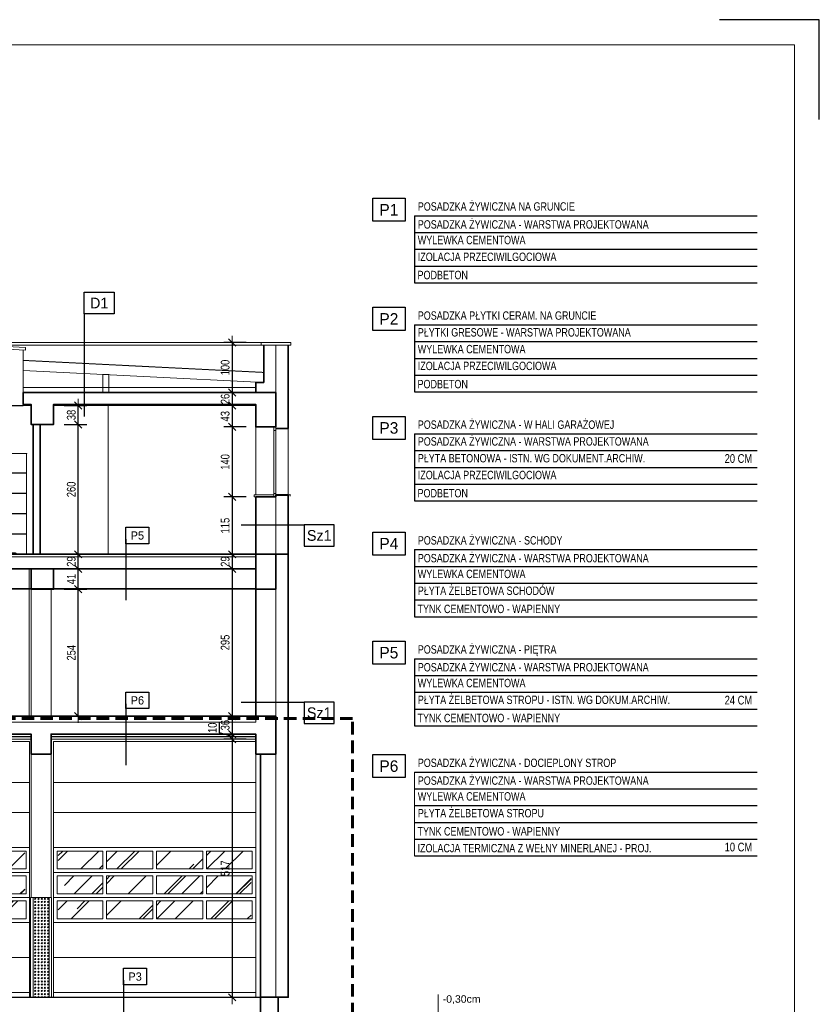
# Model space of a CAD drawing. Header units: millimetres. Extents: x 4813 to 9013, y -5271 to -2301.
# Tile 8 of 8: x 7412 to 9013, y -4272 to -2301. Entities that reach past the tile are written whole.
import ezdxf
from ezdxf.enums import TextEntityAlignment as Align

# ---------------------------------------------------------------- set-up
doc = ezdxf.new("R2010")
doc.units = ezdxf.units.MM
doc.linetypes.add('DASHEDX2', pattern=[1.5, 1, -0.5])
for name, color, linetype in [('BA_odn', 1, 'Continuous'), ('BS_TXG', 2, 'Continuous'), ('PG_IZOLACJA', 1, 'ZIGZAG')]:
    doc.layers.add(name, color=color, linetype=linetype)
for name, color, linetype, lineweight in [('BA_txc', 1, 'Continuous', 18), ('BA_txs', 2, 'Continuous', 18), ('M_Ramki do druku', 7, 'Continuous', 18), ('M_Ramki rysunków', 2, 'Continuous', 18), ('PG_PRZERYWANE_ŚREDNIE', 1, 'DASHEDX2', 18), ('PG_STOLARKA', 1, 'Continuous', 18), ('PG_SZRAF', 1, 'Continuous', 18), ('PG_WIDOKOWE_CIENKIE', 1, 'Continuous', 18), ('PG_WYMIARY', 1, 'Continuous', 18), ('PG_ŚCIANY_SŁUPY', 4, 'Continuous', 35)]:
    doc.layers.add(name, color=color, linetype=linetype, lineweight=lineweight)
doc.styles.add('$1$BIKTS', font='bikromsw.shx')
doc.styles.add('BIKTG', font='BIKROMSW.SHX')
doc.styles.add('BIKTS', font='bikromsw.shx', dxfattribs={"width": 0.85})
doc.styles.add('BIKWYM', font='BIKROMSW.SHX', dxfattribs={"width": 0.8})
doc.styles.get("Standard").update_dxf_attribs({"font": 'arial.ttf'})
doc.linetypes.add('ZIGZAG', pattern='A,0.0001,-0.2,[131,ltypeshp.shx,S=0.2,R=0,X=-0.2,Y=0],-0.4,[131,ltypeshp.shx,S=0.2,R=180,X=0.2,Y=0],-0.2', length=0.8001)
doc.dimstyles.new('BA_KR_50', dxfattribs={"dimscale": 0.5, "dimtxt": 25, "dimasz": 1.666667, "dimexe": 24, "dimexo": 0, "dimgap": 0, "dimtad": 0, "dimdec": 1, "dimrnd": 0.5, "dimzin": 9, "dimdsep": 46, "dimtxsty": 'BIKWYM', "dimblk": 'WYM-KR', "dimcen": 0, "dimdle": 20, "dimclrd": 256, "dimclre": 256, "dimclrt": 7, "dimadec": 0, "dimazin": 0, "dimtfac": 0.033333, "dimtdec": 1, "dimtmove": 0, "dimatfit": 3, "dimldrblk": 'WYM-KR', "dimfxl": 40, "dimfxlon": 1, "dimtvp": 0.8, "dimtolj": 1, "dimarcsym": 0})
pattern_1 = [(45, (5984.445, -1816.78), (64.6578, 172.421), [1143, -152.4, 381, -76.2]), (45, (6029.17, -1718.18), (-125.544, 17.781), [228.6, -25.146, 457.2, -57.15]), (45, (5965.587, -1744.043), (244.0834, 316.2846), [609.6, -106.68, 304.8, -76.2])]

# ---------------------------------------------------------------- blocks, each defined once
blk = doc.blocks.new('brama poz')
at = {"layer": 'PG_SZRAF'}
h = blk.add_hatch(dxfattribs=at)
h.set_pattern_fill('AR-RROOF', color=256, scale=3, angle=45)
h.set_pattern_definition(pattern_1)
h.paths.add_polyline_path([(7579, -3965.5), (7489.5, -3965.5), (7489.5, -4001.5), (7579, -4001.5)])
h = blk.add_hatch(dxfattribs=at)
h.set_pattern_fill('AR-RROOF', color=256, scale=3, angle=45)
h.set_pattern_definition(pattern_1)
h.paths.add_polyline_path([(7679, -3965.5), (7586, -3965.5), (7586, -4001.5), (7679, -4001.5)])
h = blk.add_hatch(dxfattribs=at)
h.set_pattern_fill('AR-RROOF', color=256, scale=3, angle=45)
h.set_pattern_definition(pattern_1)
h.paths.add_polyline_path([(7779, -3965.5), (7686, -3965.5), (7686, -4001.5), (7779, -4001.5)])
h = blk.add_hatch(dxfattribs=at)
h.set_pattern_fill('AR-RROOF', color=256, scale=3, angle=45)
h.set_pattern_definition(pattern_1)
h.paths.add_polyline_path([(7875.5, -3965.5), (7786, -3965.5), (7786, -4001.5), (7875.5, -4001.5)])
h = blk.add_hatch(dxfattribs=at)
h.set_pattern_fill('AR-RROOF', color=256, scale=3, angle=45)
h.set_pattern_definition(pattern_1)
h.paths.add_polyline_path([(7579, -4015.5), (7489.5, -4015.5), (7489.5, -4051.5), (7579, -4051.5)])
h = blk.add_hatch(dxfattribs=at)
h.set_pattern_fill('AR-RROOF', color=256, scale=3, angle=45)
h.set_pattern_definition(pattern_1)
h.paths.add_polyline_path([(7679, -4015.5), (7586, -4015.5), (7586, -4051.5), (7679, -4051.5)])
h = blk.add_hatch(dxfattribs=at)
h.set_pattern_fill('AR-RROOF', color=256, scale=3, angle=45)
h.set_pattern_definition(pattern_1)
h.paths.add_polyline_path([(7779, -4015.5), (7686, -4015.5), (7686, -4051.5), (7779, -4051.5)])
h = blk.add_hatch(dxfattribs=at)
h.set_pattern_fill('AR-RROOF', color=256, scale=3, angle=45)
h.set_pattern_definition(pattern_1)
h.paths.add_polyline_path([(7875.5, -4015.5), (7786, -4015.5), (7786, -4051.5), (7875.5, -4051.5)])
h = blk.add_hatch(dxfattribs=at)
h.set_pattern_fill('AR-RROOF', color=256, scale=3, angle=45)
h.set_pattern_definition(pattern_1)
h.paths.add_polyline_path([(7579, -4065.5), (7489.5, -4065.5), (7489.5, -4101.5), (7579, -4101.5)])
h = blk.add_hatch(dxfattribs=at)
h.set_pattern_fill('AR-RROOF', color=256, scale=3, angle=45)
h.set_pattern_definition(pattern_1)
h.paths.add_polyline_path([(7679, -4065.5), (7586, -4065.5), (7586, -4101.5), (7679, -4101.5)])
h = blk.add_hatch(dxfattribs=at)
h.set_pattern_fill('AR-RROOF', color=256, scale=3, angle=45)
h.set_pattern_definition(pattern_1)
h.paths.add_polyline_path([(7779, -4065.5), (7686, -4065.5), (7686, -4101.5), (7779, -4101.5)])
h = blk.add_hatch(dxfattribs=at)
h.set_pattern_fill('AR-RROOF', color=256, scale=3, angle=45)
h.set_pattern_definition(pattern_1)
h.paths.add_polyline_path([(7875.5, -4065.5), (7786, -4065.5), (7786, -4101.5), (7875.5, -4101.5)])
for p, q in [((7480, -3958.5), (7885, -3958.5)), ((7487, -3965.5), (7579, -3965.5)), ((7487, -3965.5), (7487, -4001.5)), ((7579, -3965.5), (7579, -4001.5)), ((7586, -3965.5), (7679, -3965.5)), ((7586, -3965.5), (7586, -4001.5)), ((7679, -3965.5), (7679, -4001.5)), ((7686, -3965.5), (7779, -3965.5)), ((7686, -3965.5), (7686, -4001.5)), ((7779, -3965.5), (7779, -4001.5)), ((7786, -3965.5), (7878, -3965.5)), ((7786, -3965.5), (7786, -4001.5)), ((7878, -4001.5), (7878, -3965.5)), ((7487, -4001.5), (7579, -4001.5)), ((7586, -4001.5), (7679, -4001.5)), ((7686, -4001.5), (7779, -4001.5)), ((7786, -4001.5), (7878, -4001.5)), ((7480, -4008.5), (7885, -4008.5)), ((7487, -4015.5), (7579, -4015.5)), ((7487, -4015.5), (7487, -4051.5)), ((7579, -4015.5), (7579, -4051.5)), ((7586, -4015.5), (7679, -4015.5)), ((7586, -4015.5), (7586, -4051.5)), ((7679, -4015.5), (7679, -4051.5)), ((7686, -4015.5), (7779, -4015.5)), ((7686, -4015.5), (7686, -4051.5)), ((7779, -4015.5), (7779, -4051.5)), ((7786, -4015.5), (7878, -4015.5)), ((7786, -4015.5), (7786, -4051.5)), ((7878, -4051.5), (7878, -4015.5)), ((7480, -4058.5), (7885, -4058.5)), ((7487, -4051.5), (7579, -4051.5)), ((7586, -4051.5), (7679, -4051.5)), ((7686, -4051.5), (7779, -4051.5)), ((7786, -4051.5), (7878, -4051.5)), ((7487, -4065.5), (7579, -4065.5)), ((7487, -4065.5), (7487, -4101.5)), ((7579, -4065.5), (7579, -4101.5)), ((7586, -4065.5), (7679, -4065.5)), ((7586, -4065.5), (7586, -4101.5)), ((7679, -4065.5), (7679, -4101.5)), ((7686, -4065.5), (7779, -4065.5)), ((7686, -4065.5), (7686, -4101.5)), ((7779, -4065.5), (7779, -4101.5)), ((7786, -4065.5), (7878, -4065.5)), ((7786, -4065.5), (7786, -4101.5)), ((7878, -4101.5), (7878, -4065.5)), ((7480, -4108.5), (7885, -4108.5)), ((7487, -4101.5), (7579, -4101.5)), ((7586, -4101.5), (7679, -4101.5)), ((7586, -4101.5), (7679, -4101.5)), ((7686, -4101.5), (7779, -4101.5)), ((7786, -4101.5), (7878, -4101.5)), ((7480, -4178.5), (7885, -4178.5))]:
    blk.add_line(p, q, dxfattribs=at)
at = {"layer": 'PG_WIDOKOWE_CIENKIE'}
for p, q in [((7885, -3828.5), (7480, -3828.5)), ((7480, -3888.5), (7885, -3888.5)), ((7480, -4248.5), (7885, -4248.5))]:
    blk.add_line(p, q, dxfattribs=at)
blk.add_lwpolyline([(7480, -4258.5), (7885, -4258.5), (7885, -3746.5), (7480, -3746.5)], close=True, dxfattribs=at)
blk.add_lwpolyline([(7885, -3771.5), (7885, -4258.5)], dxfattribs=at)
blk = doc.blocks.new('OZNWAR')
blk.add_lwpolyline([(-35, 0), (-35, 50), (35, 50), (35, 0)], close=True)
at = {"style": 'BIKTG'}
blk.add_attdef('OZNWAR', text='', height=25, dxfattribs=at).set_placement((0, 25), align=Align.MIDDLE)
blk = doc.blocks.new('A$C9f8b1537')
at = {"layer": 'PG_STOLARKA', "lineweight": 0}
for p, q in [((10.4, 1), (10.4, 202.7)), ((10.4, 202.7), (102.2, 202.7)), ((102.2, 202.7), (102.2, 1)), ((10.4, 163.9), (102.2, 163.9)), ((10.4, 163.3), (102.2, 163.3)), ((10.4, 123.2), (102.2, 123.2)), ((10.4, 122.6), (102.2, 122.6)), ((14.1, 117.4), (14.1, 98.2)), ((14.3, 98.2), (14.3, 117.4)), ((14.9, 104.2), (14.9, 102.5)), ((15.4, 102.4), (15.4, 103.7)), ((16.4, 102.4), (16.4, 103.7)), ((16.9, 104.2), (16.9, 102.5)), ((17.5, 117.4), (17.5, 112.6)), ((17.5, 111.1), (17.5, 98.2)), ((17.7, 117.4), (17.7, 112.6)), ((17.7, 111.2), (17.7, 98.2)), ((10.4, 82.4), (102.2, 82.4)), ((10.4, 81.8), (102.2, 81.8)), ((10.4, 41.7), (102.2, 41.7)), ((10.4, 41.1), (102.2, 41.1)), ((30.4, 1), (10.4, 1)), ((30.4, 1), (30.4, 2)), ((32.4, 4), (80.2, 4)), ((82.2, 2), (82.2, 1)), ((102.2, 1), (82.2, 1))]:
    blk.add_line(p, q, dxfattribs=at)
for centre, radius in [((15.9, 118.1), 0.3), ((15.9, 111.4), 1), ((15.9, 97.5), 0.3)]:
    blk.add_circle(centre, radius, dxfattribs=at)
for centre, radius, start, end in [((15.9, 117.4), 1.8, 0, 180), ((15.9, 117.4), 1.6, 0, 180), ((15.9, 104.2), 1, 0, 180), ((15.9, 102.5), 1, 180, 0), ((15.9, 111.4), 0.85, 90, 311.711), ((15.9, 104.4), 0.85, 306.0319, 233.9681), ((15.9, 102.4), 0.5, 180, 0), ((20.7, 92.1), 20.7, 71.1188, 103.4049), ((22.4, 94.2), 17.6, 73.635, 109.8698), ((27.3, 111.4), 0.332, 295.2179, 64.7821), ((15.9, 98.2), 1.8, 180, 0), ((15.9, 98.2), 1.6, 180, 0), ((32.4, 2), 2, 90, 180), ((80.2, 2), 2, 0, 90)]:
    blk.add_arc(centre, radius, start, end, dxfattribs=at)
for p in [(10.4, 202.7), (102.2, 202.7), (102.2, 1)]:
    blk.add_point(p, dxfattribs=at)
blk = doc.blocks.new('Znacznik_narozny')
at = {"layer": 'M_Ramki do druku', "lineweight": -2}
blk.add_lwpolyline([(0, -20), (0, 0), (20, 0)], dxfattribs=at)
blk = doc.blocks.new('A$C4C4556DF')
at = {"layer": 'PG_SZRAF'}
h = blk.add_hatch(dxfattribs=at)
h.set_pattern_fill('GOST_GLASS', color=256, scale=0.75)
h.set_pattern_definition([(45, (-1944.602, 2441.6706), (6.363961, 0), [3.75, -5.25]), (45, (-1943.011, 2441.6706), (6.363961, 0), [1.5, -7.5]), (45, (-1944.602, 2443.2616), (6.363961, 0), [1.5, -7.5])])
h.paths.add_polyline_path([(-36, 200), (-36, 0), (-4, 0), (-4, 200)])
at = {"layer": 'PG_WIDOKOWE_CIENKIE'}
for p, q in [((1, 200), (-41, 200)), ((-41, 200), (-41, 0)), ((-36, 200), (-36, 0)), ((-4, 200), (-4, 0)), ((1, 200), (1, 0))]:
    blk.add_line(p, q, dxfattribs=at)
blk = doc.blocks.new('WYM-KR')
at = {"linetype": 'ByBlock'}
blk.add_line((11.52, 0), (-11.52, 0), dxfattribs=at)
at = {"color": 7, "linetype": 'ByBlock'}
blk.add_line((6.24, 6.24), (-6.24, -6.24), dxfattribs=at)
blk = doc.blocks.new('*D436')
at = {"layer": 'Defpoints', "color": 0, "transparency": 16777216}
for p in [(7896, -2947.5), (7837.7, -3047.5), (7885, -3047.5)]:
    blk.add_point(p, dxfattribs=at)
at = {"layer": 'PG_WYMIARY', "lineweight": -2, "transparency": 16777216}
for p, q in [((7865.7, -2947.5), (7820.9, -2947.5)), ((7837.7, -2948.6), (7837.7, -3046.3)), ((7865.7, -3047.5), (7820.9, -3047.5))]:
    blk.add_line(p, q, dxfattribs=at)
at = {"layer": 'PG_WYMIARY', "lineweight": -2, "transparency": 16777216, "xscale": 1.166666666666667, "yscale": 1.166666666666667, "zscale": 1.166666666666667}
for p, rotation in [((7837.7, -2947.5), 90), ((7837.7, -3047.5), 270)]:
    blk.add_blockref('WYM-KR', p, dxfattribs=dict(at, rotation=rotation))
at = {"layer": 'PG_WYMIARY', "color": 7, "transparency": 16777216, "insert": (7823.7, -2997.5), "char_height": 17.5, "attachment_point": 5, "rotation": 90, "style": 'BIKWYM'}
blk.add_mtext('\\A1;100', dxfattribs=at)
blk = doc.blocks.new('*D437')
at = {"layer": 'Defpoints', "color": 0, "transparency": 16777216}
for p in [(7885, -3047.5), (7837.7, -3073.5), (7885, -3073.5)]:
    blk.add_point(p, dxfattribs=at)
at = {"layer": 'PG_WYMIARY', "lineweight": -2, "transparency": 16777216}
for p, q in [((7865.7, -3047.5), (7820.9, -3047.5)), ((7837.7, -3048.6), (7837.7, -3072.3)), ((7865.7, -3073.5), (7820.9, -3073.5))]:
    blk.add_line(p, q, dxfattribs=at)
at = {"layer": 'PG_WYMIARY', "lineweight": -2, "transparency": 16777216, "xscale": 1.166666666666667, "yscale": 1.166666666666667, "zscale": 1.166666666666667}
for p, rotation in [((7837.7, -3047.5), 90), ((7837.7, -3073.5), 270)]:
    blk.add_blockref('WYM-KR', p, dxfattribs=dict(at, rotation=rotation))
at = {"layer": 'PG_WYMIARY', "color": 7, "transparency": 16777216, "insert": (7823.7, -3060.5), "char_height": 17.5, "attachment_point": 5, "rotation": 90, "style": 'BIKWYM'}
blk.add_mtext('\\A1;26', dxfattribs=at)
blk = doc.blocks.new('*D438')
at = {"layer": 'Defpoints', "color": 0, "transparency": 16777216}
for p in [(7885, -3073.5), (7837.7, -3116.5), (7885, -3116.5)]:
    blk.add_point(p, dxfattribs=at)
at = {"layer": 'PG_WYMIARY', "lineweight": -2, "transparency": 16777216}
for p, q in [((7865.7, -3073.5), (7820.9, -3073.5)), ((7837.7, -3074.6), (7837.7, -3115.3)), ((7865.7, -3116.5), (7820.9, -3116.5))]:
    blk.add_line(p, q, dxfattribs=at)
at = {"layer": 'PG_WYMIARY', "lineweight": -2, "transparency": 16777216, "xscale": 1.166666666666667, "yscale": 1.166666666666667, "zscale": 1.166666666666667}
for p, rotation in [((7837.7, -3073.5), 90), ((7837.7, -3116.5), 270)]:
    blk.add_blockref('WYM-KR', p, dxfattribs=dict(at, rotation=rotation))
at = {"layer": 'PG_WYMIARY', "color": 7, "transparency": 16777216, "insert": (7823.7, -3095), "char_height": 17.5, "attachment_point": 5, "rotation": 90, "style": 'BIKWYM'}
blk.add_mtext('\\A1;43', dxfattribs=at)
blk = doc.blocks.new('*D439')
at = {"layer": 'Defpoints', "color": 0, "transparency": 16777216}
for p in [(7885, -3116.5), (7837.7, -3256.5), (7885, -3256.5)]:
    blk.add_point(p, dxfattribs=at)
at = {"layer": 'PG_WYMIARY', "lineweight": -2, "transparency": 16777216}
for p, q in [((7865.7, -3116.5), (7820.9, -3116.5)), ((7837.7, -3117.6), (7837.7, -3255.3)), ((7865.7, -3256.5), (7820.9, -3256.5))]:
    blk.add_line(p, q, dxfattribs=at)
at = {"layer": 'PG_WYMIARY', "lineweight": -2, "transparency": 16777216, "xscale": 1.166666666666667, "yscale": 1.166666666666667, "zscale": 1.166666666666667}
for p, rotation in [((7837.7, -3116.5), 90), ((7837.7, -3256.5), 270)]:
    blk.add_blockref('WYM-KR', p, dxfattribs=dict(at, rotation=rotation))
at = {"layer": 'PG_WYMIARY', "color": 7, "transparency": 16777216, "insert": (7823.7, -3186.5), "char_height": 17.5, "attachment_point": 5, "rotation": 90, "style": 'BIKWYM'}
blk.add_mtext('\\A1;140', dxfattribs=at)
blk = doc.blocks.new('*D440')
at = {"layer": 'Defpoints', "color": 0, "transparency": 16777216}
for p in [(7885, -3256.5), (7837.7, -3371.5), (7885, -3371.5)]:
    blk.add_point(p, dxfattribs=at)
at = {"layer": 'PG_WYMIARY', "lineweight": -2, "transparency": 16777216}
for p, q in [((7865.7, -3256.5), (7820.9, -3256.5)), ((7837.7, -3257.6), (7837.7, -3370.3)), ((7865.7, -3371.5), (7820.9, -3371.5))]:
    blk.add_line(p, q, dxfattribs=at)
at = {"layer": 'PG_WYMIARY', "lineweight": -2, "transparency": 16777216, "xscale": 1.166666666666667, "yscale": 1.166666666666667, "zscale": 1.166666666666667}
for p, rotation in [((7837.7, -3256.5), 90), ((7837.7, -3371.5), 270)]:
    blk.add_blockref('WYM-KR', p, dxfattribs=dict(at, rotation=rotation))
at = {"layer": 'PG_WYMIARY', "color": 7, "transparency": 16777216, "insert": (7823.7, -3314), "char_height": 17.5, "attachment_point": 5, "rotation": 90, "style": 'BIKWYM'}
blk.add_mtext('\\A1;115', dxfattribs=at)
blk = doc.blocks.new('*D441')
at = {"layer": 'Defpoints', "color": 0, "transparency": 16777216}
for p in [(7885, -3371.5), (7837.7, -3400.5), (7885, -3400.5)]:
    blk.add_point(p, dxfattribs=at)
at = {"layer": 'PG_WYMIARY', "lineweight": -2, "transparency": 16777216}
for p, q in [((7865.7, -3371.5), (7820.9, -3371.5)), ((7837.7, -3372.6), (7837.7, -3399.3)), ((7865.7, -3400.5), (7820.9, -3400.5))]:
    blk.add_line(p, q, dxfattribs=at)
at = {"layer": 'PG_WYMIARY', "lineweight": -2, "transparency": 16777216, "xscale": 1.166666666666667, "yscale": 1.166666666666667, "zscale": 1.166666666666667}
for p, rotation in [((7837.7, -3371.5), 90), ((7837.7, -3400.5), 270)]:
    blk.add_blockref('WYM-KR', p, dxfattribs=dict(at, rotation=rotation))
at = {"layer": 'PG_WYMIARY', "color": 7, "transparency": 16777216, "insert": (7823.7, -3386), "char_height": 17.5, "attachment_point": 5, "rotation": 90, "style": 'BIKWYM'}
blk.add_mtext('\\A1;29', dxfattribs=at)
blk = doc.blocks.new('*D442')
at = {"layer": 'Defpoints', "color": 0, "transparency": 16777216}
for p in [(7885, -3400.5), (7837.7, -3695.5), (7885, -3695.5)]:
    blk.add_point(p, dxfattribs=at)
at = {"layer": 'PG_WYMIARY', "lineweight": -2, "transparency": 16777216}
for p, q in [((7865.7, -3400.5), (7820.9, -3400.5)), ((7837.7, -3401.6), (7837.7, -3694.3)), ((7865.7, -3695.5), (7820.9, -3695.5))]:
    blk.add_line(p, q, dxfattribs=at)
at = {"layer": 'PG_WYMIARY', "lineweight": -2, "transparency": 16777216, "xscale": 1.166666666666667, "yscale": 1.166666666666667, "zscale": 1.166666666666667}
for p, rotation in [((7837.7, -3400.5), 90), ((7837.7, -3695.5), 270)]:
    blk.add_blockref('WYM-KR', p, dxfattribs=dict(at, rotation=rotation))
at = {"layer": 'PG_WYMIARY', "color": 7, "transparency": 16777216, "insert": (7823.7, -3548), "char_height": 17.5, "attachment_point": 5, "rotation": 90, "style": 'BIKWYM'}
blk.add_mtext('\\A1;295', dxfattribs=at)
blk = doc.blocks.new('*D443')
at = {"layer": 'Defpoints', "color": 0, "transparency": 16777216}
for p in [(7885, -3695.5), (7837.7, -3731.5), (7885, -3731.5)]:
    blk.add_point(p, dxfattribs=at)
at = {"layer": 'PG_WYMIARY', "lineweight": -2, "transparency": 16777216}
for p, q in [((7865.7, -3695.5), (7820.9, -3695.5)), ((7837.7, -3696.6), (7837.7, -3730.3)), ((7865.7, -3731.5), (7820.9, -3731.5))]:
    blk.add_line(p, q, dxfattribs=at)
at = {"layer": 'PG_WYMIARY', "lineweight": -2, "transparency": 16777216, "xscale": 1.166666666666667, "yscale": 1.166666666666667, "zscale": 1.166666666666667}
for p, rotation in [((7837.7, -3695.5), 90), ((7837.7, -3731.5), 270)]:
    blk.add_blockref('WYM-KR', p, dxfattribs=dict(at, rotation=rotation))
at = {"layer": 'PG_WYMIARY', "color": 7, "transparency": 16777216, "insert": (7823.7, -3713.5), "char_height": 17.5, "attachment_point": 5, "rotation": 90, "style": 'BIKWYM'}
blk.add_mtext('\\A1;36', dxfattribs=at)
blk = doc.blocks.new('*D444')
at = {"layer": 'Defpoints', "color": 0, "transparency": 16777216}
for p in [(7837.7, -3741.5), (7885, -3731.5), (7885, -3741.5)]:
    blk.add_point(p, dxfattribs=at)
at = {"layer": 'PG_WYMIARY', "lineweight": -2, "transparency": 16777216}
for p, q in [((7812.2, -3728.8), (7812.2, -3708.8)), ((7837.7, -3736.5), (7812.2, -3728.8)), ((7865.7, -3731.5), (7820.9, -3731.5)), ((7865.7, -3741.5), (7820.9, -3741.5)), ((7837.7, -3732.6), (7837.7, -3740.3))]:
    blk.add_line(p, q, dxfattribs=at)
at = {"layer": 'PG_WYMIARY', "lineweight": -2, "transparency": 16777216, "xscale": 1.166666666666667, "yscale": 1.166666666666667, "zscale": 1.166666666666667}
for p, rotation in [((7837.7, -3731.5), 90), ((7837.7, -3741.5), 270)]:
    blk.add_blockref('WYM-KR', p, dxfattribs=dict(at, rotation=rotation))
at = {"layer": 'PG_WYMIARY', "color": 7, "transparency": 16777216, "insert": (7798.2, -3718.8), "char_height": 17.5, "attachment_point": 5, "rotation": 90, "style": 'BIKWYM'}
blk.add_mtext('\\A1;10', dxfattribs=at)
blk = doc.blocks.new('*D445')
at = {"layer": 'Defpoints', "color": 0, "transparency": 16777216}
for p in [(7885, -3741.5), (7837.7, -4258.5), (7885, -4258.5)]:
    blk.add_point(p, dxfattribs=at)
at = {"layer": 'PG_WYMIARY', "lineweight": -2, "transparency": 16777216}
for p, q in [((7865.7, -3741.5), (7820.9, -3741.5)), ((7837.7, -3742.6), (7837.7, -4257.3)), ((7865.7, -4258.5), (7820.9, -4258.5))]:
    blk.add_line(p, q, dxfattribs=at)
at = {"layer": 'PG_WYMIARY', "lineweight": -2, "transparency": 16777216, "xscale": 1.166666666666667, "yscale": 1.166666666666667, "zscale": 1.166666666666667}
for p, rotation in [((7837.7, -3741.5), 90), ((7837.7, -4258.5), 270)]:
    blk.add_blockref('WYM-KR', p, dxfattribs=dict(at, rotation=rotation))
at = {"layer": 'PG_WYMIARY', "color": 7, "transparency": 16777216, "insert": (7823.7, -4000), "char_height": 17.5, "attachment_point": 5, "rotation": 90, "style": 'BIKWYM'}
blk.add_mtext('\\A1;517', dxfattribs=at)
blk = doc.blocks.new('*D446')
at = {"layer": 'Defpoints', "color": 0, "transparency": 16777216}
for p in [(7480, -3441.5), (7529.6, -3441.5), (7475, -3695.5)]:
    blk.add_point(p, dxfattribs=at)
at = {"layer": 'PG_WYMIARY', "lineweight": -2, "transparency": 16777216}
for p, q in [((7501.6, -3441.5), (7546.4, -3441.5)), ((7529.6, -3694.3), (7529.6, -3442.6)), ((7501.6, -3695.5), (7546.4, -3695.5))]:
    blk.add_line(p, q, dxfattribs=at)
at = {"layer": 'PG_WYMIARY', "lineweight": -2, "transparency": 16777216, "xscale": 1.166666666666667, "yscale": 1.166666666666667, "zscale": 1.166666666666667}
for p, rotation in [((7529.6, -3441.5), 90), ((7529.6, -3695.5), 270)]:
    blk.add_blockref('WYM-KR', p, dxfattribs=dict(at, rotation=rotation))
at = {"layer": 'PG_WYMIARY', "color": 7, "transparency": 16777216, "insert": (7515.6, -3568.5), "char_height": 17.5, "attachment_point": 5, "rotation": 90, "style": 'BIKWYM'}
blk.add_mtext('\\A1;254', dxfattribs=at)
blk = doc.blocks.new('*D447')
at = {"layer": 'Defpoints', "color": 0, "transparency": 16777216}
for p in [(7480, -3400.5), (7529.6, -3400.5), (7480, -3441.5)]:
    blk.add_point(p, dxfattribs=at)
at = {"layer": 'PG_WYMIARY', "lineweight": -2, "transparency": 16777216}
for p, q in [((7501.6, -3400.5), (7546.4, -3400.5)), ((7529.6, -3440.3), (7529.6, -3401.6)), ((7501.6, -3441.5), (7546.4, -3441.5))]:
    blk.add_line(p, q, dxfattribs=at)
at = {"layer": 'PG_WYMIARY', "lineweight": -2, "transparency": 16777216, "xscale": 1.166666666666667, "yscale": 1.166666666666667, "zscale": 1.166666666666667}
for p, rotation in [((7529.6, -3400.5), 90), ((7529.6, -3441.5), 270)]:
    blk.add_blockref('WYM-KR', p, dxfattribs=dict(at, rotation=rotation))
at = {"layer": 'PG_WYMIARY', "color": 7, "transparency": 16777216, "insert": (7515.6, -3421), "char_height": 17.5, "attachment_point": 5, "rotation": 90, "style": 'BIKWYM'}
blk.add_mtext('\\A1;41', dxfattribs=at)
blk = doc.blocks.new('*D448')
at = {"layer": 'Defpoints', "color": 0, "transparency": 16777216}
for p in [(7529.6, -3371.5), (7529.6, -3371.5), (7480, -3400.5)]:
    blk.add_point(p, dxfattribs=at)
at = {"layer": 'PG_WYMIARY', "lineweight": -2, "transparency": 16777216}
for p, q in [((7529.6, -3371.5), (7512.8, -3371.5)), ((7529.6, -3399.3), (7529.6, -3372.6)), ((7501.6, -3400.5), (7546.4, -3400.5))]:
    blk.add_line(p, q, dxfattribs=at)
at = {"layer": 'PG_WYMIARY', "lineweight": -2, "transparency": 16777216, "xscale": 1.166666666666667, "yscale": 1.166666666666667, "zscale": 1.166666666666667}
for p, rotation in [((7529.6, -3371.5), 90), ((7529.6, -3400.5), 270)]:
    blk.add_blockref('WYM-KR', p, dxfattribs=dict(at, rotation=rotation))
at = {"layer": 'PG_WYMIARY', "color": 7, "transparency": 16777216, "insert": (7515.6, -3386), "char_height": 17.5, "attachment_point": 5, "rotation": 90, "style": 'BIKWYM'}
blk.add_mtext('\\A1;29', dxfattribs=at)
blk = doc.blocks.new('*D449')
at = {"layer": 'Defpoints', "color": 0, "transparency": 16777216}
for p in [(7480, -3111.5), (7529.6, -3111.5), (7529.6, -3371.5)]:
    blk.add_point(p, dxfattribs=at)
at = {"layer": 'PG_WYMIARY', "lineweight": -2, "transparency": 16777216}
for p, q in [((7501.6, -3111.5), (7546.4, -3111.5)), ((7529.6, -3370.3), (7529.6, -3112.6)), ((7529.6, -3371.5), (7512.8, -3371.5))]:
    blk.add_line(p, q, dxfattribs=at)
at = {"layer": 'PG_WYMIARY', "lineweight": -2, "transparency": 16777216, "xscale": 1.166666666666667, "yscale": 1.166666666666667, "zscale": 1.166666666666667}
for p, rotation in [((7529.6, -3111.5), 90), ((7529.6, -3371.5), 270)]:
    blk.add_blockref('WYM-KR', p, dxfattribs=dict(at, rotation=rotation))
at = {"layer": 'PG_WYMIARY', "color": 7, "transparency": 16777216, "insert": (7515.6, -3241.5), "char_height": 17.5, "attachment_point": 5, "rotation": 90, "style": 'BIKWYM'}
blk.add_mtext('\\A1;260', dxfattribs=at)
blk = doc.blocks.new('*D450')
at = {"layer": 'Defpoints', "color": 0, "transparency": 16777216}
for p in [(7480, -3073.5), (7529.6, -3073.5), (7480, -3111.5)]:
    blk.add_point(p, dxfattribs=at)
at = {"layer": 'PG_WYMIARY', "lineweight": -2, "transparency": 16777216}
for p, q in [((7501.6, -3073.5), (7546.4, -3073.5)), ((7529.6, -3110.3), (7529.6, -3074.6)), ((7501.6, -3111.5), (7546.4, -3111.5))]:
    blk.add_line(p, q, dxfattribs=at)
at = {"layer": 'PG_WYMIARY', "lineweight": -2, "transparency": 16777216, "xscale": 1.166666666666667, "yscale": 1.166666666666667, "zscale": 1.166666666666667}
for p, rotation in [((7529.6, -3073.5), 90), ((7529.6, -3111.5), 270)]:
    blk.add_blockref('WYM-KR', p, dxfattribs=dict(at, rotation=rotation))
at = {"layer": 'PG_WYMIARY', "color": 7, "transparency": 16777216, "insert": (7515.6, -3092.5), "char_height": 17.5, "attachment_point": 5, "rotation": 90, "style": 'BIKWYM'}
blk.add_mtext('\\A1;38', dxfattribs=at)

msp = doc.modelspace()

# ---------------------------------------------------------------- linework, layer by layer
at = {"color": 18, "true_color": 0x000000}
msp.add_lwpolyline([(5435.55, -4258.45), (7894.55, -4258.45)], dxfattribs=at)
at = {"layer": 'BA_odn', "color": 18, "true_color": 0x000000}
for p, q in [((8202.62, -2693.5), (8888.99, -2693.5)), ((8202.62, -2693.5), (8202.62, -2827.9)), ((8202.62, -2727.1), (8888.99, -2727.1)), ((8202.62, -2760.7), (8888.99, -2760.7)), ((8202.62, -2794.3), (8888.99, -2794.3)), ((8202.62, -2827.9), (8888.99, -2827.9)), ((8202.62, -2911.9), (8888.99, -2911.9)), ((8202.62, -2911.9), (8202.62, -3046.3)), ((8202.62, -2945.5), (8888.99, -2945.5)), ((8202.62, -2979.1), (8888.99, -2979.1)), ((8202.62, -3012.7), (8888.99, -3012.7)), ((8202.62, -3046.3), (8888.99, -3046.3)), ((8202.62, -3130.3), (8888.99, -3130.3)), ((8202.62, -3130.3), (8202.62, -3264.7)), ((8202.62, -3163.9), (8888.99, -3163.9)), ((8202.62, -3197.5), (8888.99, -3197.5)), ((8202.62, -3231.1), (8888.99, -3231.1)), ((8202.62, -3264.7), (8888.99, -3264.7)), ((8202.62, -3362.02), (8888.99, -3362.02)), ((8202.62, -3362.02), (8202.62, -3496.42)), ((8202.62, -3395.62), (8888.99, -3395.62)), ((8202.62, -3429.22), (8888.99, -3429.22)), ((8202.62, -3462.82), (8888.99, -3462.82)), ((8202.62, -3496.42), (8888.99, -3496.42)), ((8202.62, -3580.42), (8888.99, -3580.42)), ((8202.62, -3580.42), (8202.62, -3714.82)), ((8202.62, -3614.02), (8888.99, -3614.02)), ((8202.62, -3647.62), (8888.99, -3647.62)), ((8202.62, -3681.22), (8888.99, -3681.22)), ((8202.62, -3714.82), (8888.99, -3714.82)), ((8202.62, -3807.39), (8888.99, -3807.39)), ((8202.62, -3840.99), (8888.99, -3840.99)), ((8202.62, -3874.59), (8888.99, -3874.59)), ((8202.62, -3908.19), (8888.99, -3908.19)), ((8202.62, -3941.79), (8888.99, -3941.79)), ((8202.62, -3975.39), (8888.99, -3975.39))]:
    msp.add_line(p, q, dxfattribs=at)
at = {"layer": 'BA_txc', "color": 18, "true_color": 0x000000}
msp.add_line((8250.37, -4252.83), (8250.37, -4288.45), dxfattribs=at)
at = {"layer": 'BS_TXG', "color": 18, "true_color": 0x000000}
for p, q in [((7541.35, -2889.8), (7541.35, -3095.31)), ((7855.91, -3312.2), (7981.98, -3312.2)), ((7624.72, -3340.85), (7624.72, -3463.39)), ((7624.72, -3670.85), (7624.72, -3793.39)), ((7855.91, -3667.24), (7981.98, -3667.24)), ((7620.18, -4223.85), (7620.18, -4346.39))]:
    msp.add_line(p, q, dxfattribs=at)
at = {"layer": 'M_Ramki rysunków', "color": 18, "true_color": 0x000000}
msp.add_lwpolyline([(5113.26, -5221.08), (5113.26, -2351.08), (8963.26, -2351.08), (8963.26, -5221.08)], close=True, dxfattribs=at)
at = {"layer": 'PG_IZOLACJA', "color": 18, "ltscale": 16, "true_color": 0x000000}
for p, q in [((7022.05, -3736.45), (7435.05, -3736.45)), ((7475.05, -3736.45), (7885.05, -3736.45))]:
    msp.add_line(p, q, dxfattribs=at)
at = {"layer": 'PG_IZOLACJA', "color": 18, "linetype": 'DASHEDX2', "ltscale": 10, "true_color": 0x000000, "const_width": 2}
msp.add_lwpolyline([(7419.11, -2962.45), (7419.11, -2983.18), (7901.05, -3007.28), (7901.05, -2952.45), (7950.05, -2952.45)], dxfattribs=at)
at = {"layer": 'PG_PRZERYWANE_ŚREDNIE', "color": 18, "lineweight": 60, "ltscale": 25, "true_color": 0x000000}
msp.add_lwpolyline([(8078.84, -3699.89), (5857.05, -3699.89), (5857.05, -4407.04), (8078.84, -4407.04)], close=True, dxfattribs=at)
at = {"layer": 'PG_STOLARKA', "color": 18, "true_color": 0x000000}
for p, q in [((7921.05, -3123.45), (7921.05, -3249.45)), ((7925.05, -3123.45), (7925.05, -3249.45))]:
    msp.add_line(p, q, dxfattribs=at)
for points in [[(7921.05, -3123.45), (7925.05, -3123.45), (7925.05, -3116.45), (7921.05, -3116.45)], [(7882.05, -3252.45), (7921.05, -3252.45), (7921.05, -3256.45), (7882.05, -3256.45)], [(7921.05, -3256.45), (7925.05, -3256.45), (7925.05, -3249.45), (7921.05, -3249.45)]]:
    msp.add_lwpolyline(points, close=True, dxfattribs=at)
at = {"layer": 'PG_WIDOKOWE_CIENKIE', "color": 18, "true_color": 0x000000}
for p, q in [((7186.65, -2947.45), (7896.05, -2947.45)), ((7186.65, -2952.45), (7896.05, -2952.45)), ((7022.05, -3741.45), (7435.05, -3741.45)), ((7475.05, -3741.45), (7885.05, -3741.45)), ((7479.55, -4258.45), (7879.55, -4258.45)), ((7479.55, -4258.45), (7879.55, -4258.45))]:
    msp.add_line(p, q, dxfattribs=at)
for points in [[(7955.05, -2947.45), (6043.55, -2947.45)], [(7955.05, -2952.45), (6043.55, -2952.45)], [(7324.11, -2957.17), (7324.11, -2952.16), (7424.11, -2957.72), (7424.11, -2962.72), (7324.11, -2957.17)], [(7925.05, -3047.45), (7925.05, -2952.45)], [(7419.11, -3073.45), (7419.11, -2962.45)], [(7901.05, -3007.28), (7419.11, -2983.18)], [(7901.05, -3027.3), (7419.11, -3003.21)], [(7590.55, -3047.45), (7590.55, -3011.78), (7578.55, -3011.78), (7578.55, -3047.45), (7590.55, -3047.45)], [(7419.11, -3037.45), (7885.05, -3037.45), (7885.05, -3047.45)], [(7329.11, -3073.45), (7419.11, -3073.45), (7419.11, -3074.45), (7329.11, -3074.45), (7329.11, -3073.45)], [(7435.05, -3073.45), (7419.11, -3073.45)], [(7885.05, -3073.45), (7480.05, -3073.45)], [(7589.55, -3073.45), (7589.55, -3371.45)], [(7885.05, -3116.45), (7885.05, -3252.45)], [(7950.05, -3371.45), (7950.05, -3116.45)], [(7925.05, -3251.03), (7954.07, -3251.86), (7954.07, -3255.02), (7953.03, -3253.36)], [(7925.05, -3256.45), (7925.05, -4258.45)], [(7885.05, -3376.45), (5886.05, -3376.45)], [(7431.55, -3400.45), (7431.55, -3695.45)], [(7885.05, -3695.45), (7885.05, -3707.45)], [(7885.05, -3707.45), (5885.55, -3707.45)], [(7022.05, -3732.45), (7435.05, -3732.45)], [(7475.05, -3732.45), (7885.05, -3732.45)], [(8202.62, -3807.39), (8202.62, -3975.39)]]:
    msp.add_lwpolyline(points, dxfattribs=at)
for points in [[(7896.05, -2947.45), (7955.05, -2947.45), (7955.05, -2952.45), (7896.05, -2952.45)], [(7435.05, -3441.45), (7475.05, -3441.45), (7475.05, -3695.45), (7435.05, -3695.45)], [(7435.05, -3771.45), (7475.05, -3771.45), (7475.05, -4058.45), (7435.05, -4058.45)]]:
    msp.add_lwpolyline(points, close=True, dxfattribs=at)
at = {"layer": 'PG_WYMIARY', "color": 18, "true_color": 0x000000}
for points in [[(6121.05, -3440.2), (7885.05, -3440.2)], [(6121.05, -3441.45), (7885.05, -3441.45)]]:
    msp.add_lwpolyline(points, dxfattribs=at)
at = {"layer": 'PG_ŚCIANY_SŁUPY', "color": 18, "true_color": 0x000000}
for points in [[(7885.05, -3047.45), (7885.05, -3027.45), (7901.05, -3027.45), (7901.05, -2952.45)], [(7925.05, -3119.45), (7950.05, -3119.45), (7950.05, -2952.45)], [(7419.11, -3047.45), (7419.11, -3071.45)], [(7419.11, -3071.45), (7435.05, -3071.45), (7435.05, -3111.45), (7480.05, -3111.45), (7480.05, -3071.45), (7885.05, -3071.45), (7885.05, -3116.45), (7925.05, -3116.45), (7925.05, -3047.45), (7419.11, -3047.45)], [(7885.05, -3371.45), (7885.05, -3256.45), (7925.05, -3256.45), (7925.05, -3252.95), (7950.05, -3252.95)], [(7950.05, -3371.45), (7950.05, -3252.95)], [(7894.55, -4258.45), (7894.55, -4318.45), (7929.55, -4318.45), (7929.55, -4258.45), (7894.55, -4258.45)]]:
    msp.add_lwpolyline(points, dxfattribs=at)
for points in [[(7439.55, -3111.45), (7453.55, -3111.45), (7453.55, -3371.45), (7439.55, -3371.45)], [(6081.05, -3371.45), (5857.05, -3371.45), (5857.05, -3400.45), (6081.05, -3400.45), (6081.05, -3441.45), (6121.05, -3441.45), (6121.05, -3400.45), (6530.05, -3400.45), (6530.05, -3441.45), (6575.05, -3441.45), (6575.05, -3400.45), (6982.05, -3400.45), (6982.05, -3441.45), (7026.55, -3441.45), (7026.55, -3400.45), (7435.05, -3400.45), (7435.05, -3441.45), (7480.05, -3441.45), (7480.05, -3400.45), (7885.05, -3400.45), (7885.05, -3441.45), (7925.05, -3441.45), (7925.05, -3371.45)], [(7885.05, -3371.45), (7950.05, -3371.45), (7950.05, -4258.45), (7894.55, -4258.45), (7894.55, -3771.45), (7925.05, -3771.45), (7925.05, -3695.45), (7885.05, -3695.45)], [(7435.05, -3400.45), (7480.05, -3400.45), (7480.05, -3441.45), (7435.05, -3441.45)], [(6081.05, -3695.45), (6081.05, -3699.45), (5857.05, -3699.45), (5857.05, -3731.45), (6081.05, -3731.45), (6081.05, -3771.45), (6121.05, -3771.45), (6121.05, -3731.45), (6532.05, -3731.45), (6532.05, -3771.45), (6572.05, -3771.45), (6572.05, -3731.45), (6982.05, -3731.45), (6982.05, -3771.45), (7022.05, -3771.45), (7022.05, -3731.45), (7435.05, -3731.45), (7435.05, -3771.45), (7475.05, -3771.45), (7475.05, -3731.45), (7885.05, -3731.45), (7885.05, -3771.45), (7925.05, -3771.45), (7925.05, -3695.45)]]:
    msp.add_lwpolyline(points, close=True, dxfattribs=at)

# ---------------------------------------------------------------- block references
at = {"color": 18, "true_color": 0x000000}
msp.add_blockref('A$C9f8b1537', (7323.74, -3372.45), dxfattribs=at)
at = {"layer": 'BS_TXG', "color": 18, "true_color": 0x000000, "rotation": 359.999998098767}
for p, xscale, yscale, zscale, values in [((8151.45, -2704.7), 0.9240000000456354, 0.9240000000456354, 0.9240000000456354, {'OZNWAR': 'P1'}), ((7571.38, -2889.8), 0.8580000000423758, 0.8580000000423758, 0.8580000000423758, {'OZNWAR': 'D1'}), ((8151.45, -2923.1), 0.9240000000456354, 0.9240000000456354, 0.9240000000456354, {'OZNWAR': 'P2'}), ((8151.45, -3141.5), 0.9240000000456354, 0.9240000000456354, 0.9240000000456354, {'OZNWAR': 'P3'}), ((7647.82, -3350.38), 0.6600000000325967, 0.6600000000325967, 0.6600000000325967, {'OZNWAR': 'P5'}), ((8151.45, -3373.22), 0.9240000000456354, 0.9240000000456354, 0.9240000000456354, {'OZNWAR': 'P4'}), ((8151.45, -3591.62), 0.9240000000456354, 0.9240000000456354, 0.9240000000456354, {'OZNWAR': 'P5'}), ((7647.82, -3680.38), 0.6600000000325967, 0.6600000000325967, 0.6600000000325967, {'OZNWAR': 'P6'}), ((8151.45, -3818.59), 0.9240000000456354, 0.9240000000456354, 0.9240000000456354, {'OZNWAR': 'P6'}), ((7643.28, -4233.38), 0.6600000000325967, 0.6600000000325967, 0.6600000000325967, {'OZNWAR': 'P3'})]:
    msp.add_blockref('OZNWAR', p, dxfattribs=dict(at, xscale=xscale, yscale=yscale, zscale=zscale)).add_auto_attribs(values)
at = {"layer": 'BS_TXG', "color": 18, "true_color": 0x000000}
ref = msp.add_blockref('OZNWAR', (8012.01, -3312.2), dxfattribs=dict(at, xscale=-0.8580000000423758, yscale=0.8580000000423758, zscale=0.8580000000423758, rotation=180.000001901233))
ref.add_attrib('OZNWAR', 'Sz1', dxfattribs={"layer": '0', "height": 21.45, "rotation": 0, "style": 'BIKTG'}).set_placement((8012.01, -3333.65), align=Align.MIDDLE)
ref = msp.add_blockref('OZNWAR', (8012.01, -3667.24), dxfattribs=dict(at, xscale=-0.8580000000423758, yscale=0.8580000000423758, zscale=0.8580000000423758, rotation=180.000001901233))
ref.add_attrib('OZNWAR', 'Sz1', dxfattribs={"layer": '0', "height": 21.45, "rotation": 0, "style": 'BIKTG'}).set_placement((8012.01, -3688.69), align=Align.MIDDLE)
at = {"layer": 'M_Ramki do druku', "color": 18, "lineweight": -2, "true_color": 0x000000, "xscale": -10, "yscale": 10, "zscale": 10}
msp.add_blockref('Znacznik_narozny', (9013.26, -2301.08), dxfattribs=at)
at = {"layer": 'PG_WIDOKOWE_CIENKIE', "color": 18, "true_color": 0x000000}
msp.add_blockref('A$C4C4556DF', (7475.05, -4258.45), dxfattribs=at)
at = {"layer": 'PG_ŚCIANY_SŁUPY', "color": 18, "true_color": 0x000000}
for p in [(-453, 0), (0, 0)]:
    msp.add_blockref('brama poz', p, dxfattribs=at)

# ---------------------------------------------------------------- texts
at = {"layer": 'BA_txc', "color": 18, "true_color": 0x000000, "insert": (8259.28, -4254.26), "char_height": 15, "attachment_point": 1}
msp.add_mtext_dynamic_manual_height_columns('-0,30cm', width=650.6795, gutter_width=50, heights=[0], dxfattribs=at)
at = {"layer": 'BA_txs', "color": 18, "true_color": 0x000000, "style": 'BIKTS', "width": 0.8}
for s, p in [('POSADZKA ŻYWICZNA NA GRUNCIE', (8209.34, -2683.42)), ('POSADZKA ŻYWICZNA - WARSTWA PROJEKTOWANA', (8209.34, -2719.38)), ('WYLEWKA CEMENTOWA', (8209.34, -2750.62)), ('IZOLACJA PRZECIWILGOCIOWA', (8209.34, -2784.22)), ('PODBETON', (8208.82, -2820.63)), ('POSADZKA PŁYTKI CERAM. NA GRUNCIE', (8209.34, -2901.82)), ('PŁYTKI GRESOWE - WARSTWA PROJEKTOWANA', (8209.34, -2935.42)), ('WYLEWKA CEMENTOWA', (8209.34, -2969.02)), ('IZOLACJA PRZECIWILGOCIOWA', (8209.34, -3002.62)), ('PODBETON', (8208.82, -3039.04)), ('POSADZKA ŻYWICZNA - W HALI GARAŻOWEJ', (8209.34, -3120.22)), ('POSADZKA ŻYWICZNA - WARSTWA PROJEKTOWANA', (8209.34, -3153.82)), ('PŁYTA BETONOWA - ISTN. WG DOKUMENT.ARCHIW.', (8209.34, -3187.42)), ('IZOLACJA PRZECIWILGOCIOWA', (8209.34, -3221.02)), ('PODBETON', (8208.82, -3257.44)), ('POSADZKA ŻYWICZNA - SCHODY', (8209.34, -3351.94)), ('POSADZKA ŻYWICZNA - WARSTWA PROJEKTOWANA', (8209.34, -3387.54)), ('WYLEWKA CEMENTOWA', (8209.34, -3419.14)), ('PŁYTA ŻELBETOWA SCHODÓW', (8209.34, -3452.74)), ('TYNK CEMENTOWO - WAPIENNY', (8208.82, -3489.16)), ('POSADZKA ŻYWICZNA - PIĘTRA', (8209.34, -3570.34)), ('POSADZKA ŻYWICZNA - WARSTWA PROJEKTOWANA', (8209.34, -3605.94)), ('WYLEWKA CEMENTOWA', (8209.34, -3637.54)), ('PŁYTA ŻELBETOWA STROPU - ISTN. WG DOKUM.ARCHIW.', (8209.34, -3671.14)), ('TYNK CEMENTOWO - WAPIENNY', (8208.82, -3707.56)), ('POSADZKA ŻYWICZNA - DOCIEPLONY STROP', (8209.34, -3797.31)), ('POSADZKA ŻYWICZNA - WARSTWA PROJEKTOWANA', (8209.34, -3832.9)), ('WYLEWKA CEMENTOWA', (8209.34, -3864.51)), ('PŁYTA ŻELBETOWA STROPU', (8209.34, -3898.11)), ('TYNK CEMENTOWO - WAPIENNY', (8208.82, -3934.52)), ('IZOLACJA TERMICZNA Z WEŁNY MINERLANEJ - PROJ.', (8208.82, -3968.12))]:
    msp.add_text(s, height=16.8, dxfattribs=at).set_placement(p)
at = {"layer": 'BA_txs', "color": 18, "true_color": 0x000000, "style": '$1$BIKTS', "width": 0.8}
for s, p in [('20 CM', (8878.89, -3188.4)), ('24 CM', (8878.89, -3672.12)), ('10 CM', (8878.89, -3966.29))]:
    msp.add_text(s, height=17.5, dxfattribs=at).set_placement(p, align=Align.RIGHT)

# ---------------------------------------------------------------- dimensions: what is measured, and where the dimension line sits
at = {"layer": 'PG_WYMIARY', "color": 18, "true_color": 0x000000}
for base, p1, p2, picture, middle in [((7837.72, -3047.45), (7896.05, -2947.45), (7885.05, -3047.45), '*D436', (7823.72, -2997.45)), ((7837.72, -3073.45), (7885.05, -3047.45), (7885.05, -3073.45), '*D437', (7823.72, -3060.45)), ((7529.65, -3073.45), (7480.05, -3111.45), (7480.05, -3073.45), '*D450', (7515.65, -3092.45)), ((7837.72, -3116.45), (7885.05, -3073.45), (7885.05, -3116.45), '*D438', (7823.72, -3094.95)), ((7529.65, -3111.45), (7529.65, -3371.45), (7480.05, -3111.45), '*D449', (7515.65, -3241.45)), ((7837.72, -3256.45), (7885.05, -3116.45), (7885.05, -3256.45), '*D439', (7823.72, -3186.45)), ((7837.72, -3371.45), (7885.05, -3256.45), (7885.05, -3371.45), '*D440', (7823.72, -3313.95)), ((7529.65, -3371.45), (7480.05, -3400.45), (7529.65, -3371.45), '*D448', (7515.65, -3385.95)), ((7837.72, -3400.45), (7885.05, -3371.45), (7885.05, -3400.45), '*D441', (7823.72, -3385.95)), ((7529.65, -3400.45), (7480.05, -3441.45), (7480.05, -3400.45), '*D447', (7515.65, -3420.95)), ((7837.72, -3695.45), (7885.05, -3400.45), (7885.05, -3695.45), '*D442', (7823.72, -3547.95)), ((7529.65, -3441.45), (7475.05, -3695.45), (7480.05, -3441.45), '*D446', (7515.65, -3568.45)), ((7837.72, -3731.45), (7885.05, -3695.45), (7885.05, -3731.45), '*D443', (7823.72, -3713.45)), ((7837.72, -3741.45), (7885.05, -3731.45), (7885.05, -3741.45), '*D444', (7798.17, -3728.79)), ((7837.72, -4258.45), (7885.05, -3741.45), (7885.05, -4258.45), '*D445', (7823.72, -3999.95))]:
    dim = msp.add_linear_dim(base=base, p1=p1, p2=p2, angle=90, dimstyle='BA_KR_50', override={"dimscale": 0.7, "dimtmove": 1}, dxfattribs=at)
    dim.commit()
    dim.dimension.update_dxf_attribs({"geometry": picture, "text_midpoint": middle})

doc.saveas('drawing.dxf')
